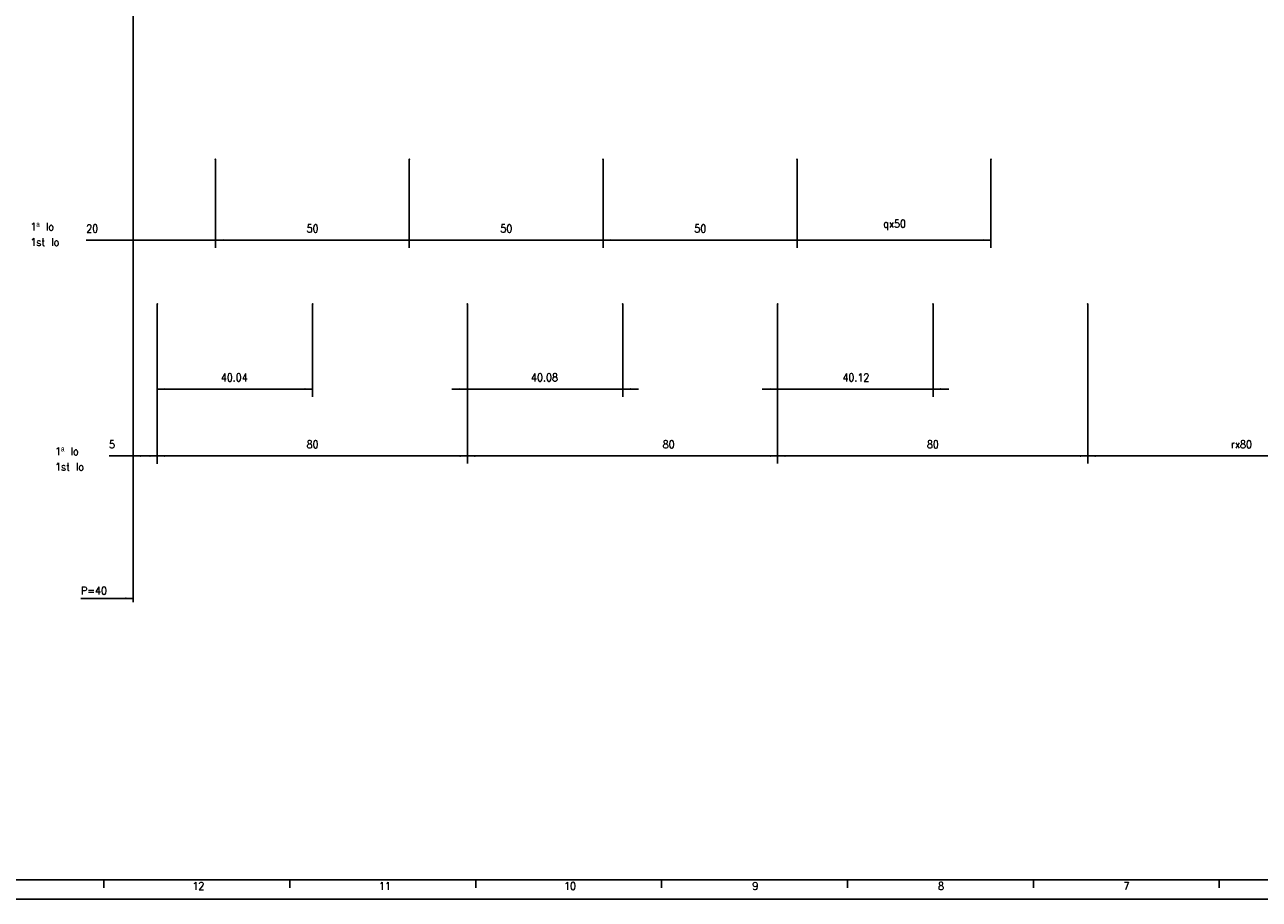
# Model space of a CAD drawing. Header units: millimetres. Extents: x -235 to 4216, y -109 to 485.
# Tile 2 of 39: x 4 to 323, y -109 to 116. Entities that reach past the tile are written whole.
import ezdxf

# ---------------------------------------------------------------- set-up
doc = ezdxf.new("R2010")
doc.units = ezdxf.units.MM
doc.layers.add('1', color=7, linetype='Continuous')
doc.styles.add('CONVERTER_11', font='txt.shx', dxfattribs={"width": 0.9})
doc.dimstyles.new('ME10_DIM_30', dxfattribs={"dimtxt": 2, "dimasz": 2, "dimexe": 1, "dimexo": 1, "dimgap": 1, "dimtad": 1, "dimdsep": 46, "dimtxsty": 'CONVERTER_11', "dimblk2": 'NONE', "dimsah": 1, "dimcen": 0.09, "dimclrd": 2, "dimclre": 2, "dimclrt": 2, "dimadec": 0, "dimazin": 0, "dimtfac": 1, "dimtdec": 4, "dimtix": 1, "dimtmove": 0, "dimatfit": 3, "dimfxl": 1, "dimtolj": 1, "dimtzin": 0, "dimarcsym": 0})
doc.dimstyles.new('ME10_DIM_39', dxfattribs={"dimtxt": 2, "dimasz": 2, "dimexe": 2, "dimexo": 0, "dimgap": 2, "dimtad": 1, "dimdsep": 46, "dimtxsty": 'CONVERTER_11', "dimsah": 1, "dimcen": 0.09, "dimclrd": 2, "dimclre": 2, "dimclrt": 2, "dimadec": 0, "dimazin": 0, "dimtfac": 1, "dimtdec": 4, "dimtix": 1, "dimtmove": 0, "dimatfit": 3, "dimfxl": 1, "dimtolj": 1, "dimtzin": 0, "dimarcsym": 0})
doc.dimstyles.new('ME10_DIM_40', dxfattribs={"dimtxt": 2, "dimasz": 2, "dimexe": 2, "dimexo": 0, "dimgap": 2, "dimtad": 1, "dimdsep": 46, "dimtxsty": 'CONVERTER_11', "dimsah": 1, "dimcen": 0.09, "dimclrd": 2, "dimclre": 2, "dimclrt": 2, "dimadec": 0, "dimazin": 0, "dimtfac": 1, "dimtdec": 4, "dimtix": 1, "dimtmove": 0, "dimatfit": 3, "dimfxl": 1, "dimtolj": 1, "dimtzin": 0, "dimarcsym": 0})
doc.dimstyles.new('ME10_DIM_41', dxfattribs={"dimtxt": 2, "dimasz": 2, "dimexe": 2, "dimexo": 0, "dimgap": 2, "dimtad": 1, "dimdsep": 46, "dimtxsty": 'CONVERTER_11', "dimsah": 1, "dimcen": 0.09, "dimclrd": 2, "dimclre": 2, "dimclrt": 2, "dimadec": 0, "dimazin": 0, "dimtfac": 1, "dimtdec": 4, "dimtix": 1, "dimtmove": 0, "dimatfit": 3, "dimfxl": 1, "dimtolj": 1, "dimtzin": 0, "dimarcsym": 0})
doc.dimstyles.new('ME10_DIM_42', dxfattribs={"dimtxt": 2, "dimasz": 2, "dimexe": 2, "dimexo": 0, "dimgap": 2, "dimtad": 1, "dimdsep": 46, "dimtxsty": 'CONVERTER_11', "dimsah": 1, "dimcen": 0.09, "dimclrd": 2, "dimclre": 2, "dimclrt": 2, "dimadec": 0, "dimazin": 0, "dimtfac": 1, "dimtdec": 4, "dimtix": 1, "dimtmove": 0, "dimatfit": 3, "dimfxl": 1, "dimtolj": 1, "dimtzin": 0, "dimarcsym": 0})
doc.dimstyles.new('ME10_DIM_43', dxfattribs={"dimtxt": 2, "dimasz": 2, "dimexe": 2, "dimexo": 0, "dimgap": 2, "dimtad": 1, "dimdsep": 46, "dimtxsty": 'CONVERTER_11', "dimsah": 1, "dimcen": 0.09, "dimclrd": 2, "dimclre": 2, "dimclrt": 2, "dimadec": 0, "dimazin": 0, "dimtfac": 1, "dimtdec": 4, "dimtix": 1, "dimtmove": 0, "dimatfit": 3, "dimfxl": 1, "dimtolj": 1, "dimtzin": 0, "dimarcsym": 0})
doc.dimstyles.new('ME10_DIM_44', dxfattribs={"dimtxt": 2, "dimasz": 2, "dimexe": 2, "dimexo": 0, "dimgap": 2, "dimtad": 1, "dimdsep": 46, "dimtxsty": 'CONVERTER_11', "dimsah": 1, "dimcen": 0.09, "dimclrd": 2, "dimclre": 2, "dimclrt": 2, "dimadec": 0, "dimazin": 0, "dimtfac": 1, "dimtdec": 4, "dimtix": 1, "dimtmove": 0, "dimatfit": 3, "dimfxl": 1, "dimtolj": 1, "dimtzin": 0, "dimarcsym": 0})
doc.dimstyles.new('ME10_DIM_45', dxfattribs={"dimtxt": 2, "dimasz": 2, "dimexe": 2, "dimexo": 0, "dimgap": 2, "dimtad": 1, "dimdsep": 46, "dimtxsty": 'CONVERTER_11', "dimsah": 1, "dimcen": 0.09, "dimclrd": 2, "dimclre": 2, "dimclrt": 2, "dimadec": 0, "dimazin": 0, "dimtfac": 1, "dimtdec": 4, "dimtix": 1, "dimtmove": 0, "dimatfit": 3, "dimfxl": 1, "dimtolj": 1, "dimtzin": 0, "dimarcsym": 0})
doc.dimstyles.new('ME10_DIM_46', dxfattribs={"dimtxt": 2, "dimasz": 2, "dimexe": 2, "dimexo": 0, "dimgap": 2, "dimtad": 1, "dimdsep": 46, "dimtxsty": 'CONVERTER_11', "dimsah": 1, "dimcen": 0.09, "dimclrd": 2, "dimclre": 2, "dimclrt": 2, "dimadec": 0, "dimazin": 0, "dimtfac": 1, "dimtdec": 4, "dimtix": 1, "dimtmove": 0, "dimatfit": 3, "dimfxl": 1, "dimtolj": 1, "dimtzin": 0, "dimarcsym": 0})
doc.dimstyles.new('ME10_DIM_47', dxfattribs={"dimtxt": 2, "dimasz": 2, "dimexe": 2, "dimexo": 0, "dimgap": 2, "dimtad": 1, "dimdsep": 46, "dimtxsty": 'CONVERTER_11', "dimsah": 1, "dimcen": 0.09, "dimclrd": 2, "dimclre": 2, "dimclrt": 2, "dimadec": 0, "dimazin": 0, "dimtfac": 1, "dimtdec": 4, "dimtix": 1, "dimtmove": 0, "dimatfit": 3, "dimfxl": 1, "dimtolj": 1, "dimtzin": 0, "dimarcsym": 0})
doc.dimstyles.new('ME10_DIM_48', dxfattribs={"dimtxt": 2, "dimasz": 2, "dimexe": 2, "dimexo": 0, "dimgap": 2, "dimtad": 1, "dimdsep": 46, "dimtxsty": 'CONVERTER_11', "dimsah": 1, "dimcen": 0.09, "dimclrd": 2, "dimclre": 2, "dimclrt": 2, "dimadec": 0, "dimazin": 0, "dimtfac": 1, "dimtdec": 4, "dimtix": 1, "dimtmove": 0, "dimatfit": 3, "dimfxl": 1, "dimtolj": 1, "dimtzin": 0, "dimarcsym": 0})
doc.dimstyles.new('ME10_DIM_49', dxfattribs={"dimtxt": 2, "dimasz": 2, "dimexe": 2, "dimexo": 0, "dimgap": 2, "dimtad": 1, "dimdsep": 46, "dimtxsty": 'CONVERTER_11', "dimsah": 1, "dimcen": 0.09, "dimclrd": 2, "dimclre": 2, "dimclrt": 2, "dimadec": 0, "dimazin": 0, "dimtfac": 1, "dimtdec": 4, "dimtix": 1, "dimtmove": 0, "dimatfit": 3, "dimfxl": 1, "dimtolj": 1, "dimtzin": 0, "dimarcsym": 0})
doc.dimstyles.new('ME10_DIM_50', dxfattribs={"dimtxt": 2, "dimasz": 2, "dimexe": 2, "dimexo": 0, "dimgap": 2, "dimtad": 1, "dimdsep": 46, "dimtxsty": 'CONVERTER_11', "dimsah": 1, "dimcen": 0.09, "dimclrd": 2, "dimclre": 2, "dimclrt": 2, "dimadec": 0, "dimazin": 0, "dimtfac": 1, "dimtdec": 4, "dimtix": 1, "dimtmove": 0, "dimatfit": 3, "dimfxl": 1, "dimtolj": 1, "dimtzin": 0, "dimarcsym": 0})
doc.dimstyles.new('ME10_DIM_51', dxfattribs={"dimtxt": 2, "dimasz": 2, "dimexe": 2, "dimexo": 0, "dimgap": 2, "dimtad": 1, "dimdsep": 46, "dimtxsty": 'CONVERTER_11', "dimsah": 1, "dimcen": 0.09, "dimclrd": 2, "dimclre": 2, "dimclrt": 2, "dimadec": 0, "dimazin": 0, "dimtfac": 1, "dimtdec": 4, "dimtix": 1, "dimtmove": 0, "dimatfit": 3, "dimfxl": 1, "dimtolj": 1, "dimtzin": 0, "dimarcsym": 0})

# ---------------------------------------------------------------- blocks, each defined once
blk = doc.blocks.new('*D69')
at = {"layer": '1', "color": 2, "linetype": 'Continuous'}
for p, q in [((32.01, 168.69), (32.01, -32.59)), ((32.01, 43.4), (32.01, -32.59)), ((32.01, -31.59), (18.58, -31.59)), ((32.01, -31.59), (32.01, -31.59))]:
    blk.add_line(p, q, dxfattribs=at)
at = {"layer": '1', "color": 2}
blk.add_solid([(30.01, -31.85), (30.01, -31.32), (32.01, -31.59)], dxfattribs=at)
at = {"layer": '1', "color": 2, "insert": (18.58, -30.59), "char_height": 2, "attachment_point": 7, "rotation": 0.0001, "line_spacing_factor": 0.60024, "style": 'CONVERTER_11'}
blk.add_mtext('P=40', dxfattribs=at)
blk = doc.blocks.new('_NONE')
blk = doc.blocks.new('*D79')
at = {"layer": '1', "color": 2, "linetype": 'Continuous'}
for p, q in [((198.27, 44.4), (198.27, 20.41)), ((238.39, 44.4), (238.39, 20.41)), ((194.27, 22.41), (198.27, 22.41)), ((198.27, 22.41), (238.39, 22.41)), ((238.39, 22.41), (242.39, 22.41))]:
    blk.add_line(p, q, dxfattribs=at)
at = {"layer": '1', "color": 2}
for points in [[(196.27, 22.14), (196.27, 22.67), (198.27, 22.41)], [(240.39, 22.67), (240.39, 22.14), (238.39, 22.41)]]:
    blk.add_solid(points, dxfattribs=at)
at = {"layer": '1', "color": 2, "insert": (215, 24.41), "char_height": 2, "attachment_point": 7, "rotation": 0.0001, "line_spacing_factor": 0.60024, "style": 'CONVERTER_11'}
blk.add_mtext('40.12', dxfattribs=at)
blk = doc.blocks.new('*D80')
at = {"layer": '1', "color": 2, "linetype": 'Continuous'}
for p, q in [((118.27, 44.4), (118.27, 20.41)), ((158.35, 44.4), (158.35, 20.41)), ((114.27, 22.41), (118.27, 22.41)), ((118.27, 22.41), (158.35, 22.41)), ((158.35, 22.41), (162.35, 22.41))]:
    blk.add_line(p, q, dxfattribs=at)
at = {"layer": '1', "color": 2}
for points in [[(116.27, 22.14), (116.27, 22.67), (118.27, 22.41)], [(160.35, 22.67), (160.35, 22.14), (158.35, 22.41)]]:
    blk.add_solid(points, dxfattribs=at)
at = {"layer": '1', "color": 2, "insert": (134.68, 24.41), "char_height": 2, "attachment_point": 7, "rotation": 0.0001, "line_spacing_factor": 0.60024, "style": 'CONVERTER_11'}
blk.add_mtext('40.08', dxfattribs=at)
blk = doc.blocks.new('*D81')
at = {"layer": '1', "color": 2, "linetype": 'Continuous'}
for p, q in [((38.27, 44.4), (38.27, 20.41)), ((78.31, 44.4), (78.31, 20.41)), ((38.27, 22.41), (78.31, 22.41))]:
    blk.add_line(p, q, dxfattribs=at)
at = {"layer": '1', "color": 2}
for points in [[(40.27, 22.67), (40.27, 22.14), (38.27, 22.41)], [(76.31, 22.14), (76.31, 22.67), (78.31, 22.41)]]:
    blk.add_solid(points, dxfattribs=at)
at = {"layer": '1', "color": 2, "insert": (54.66, 24.41), "char_height": 2, "attachment_point": 7, "rotation": 0.0001, "line_spacing_factor": 0.60024, "style": 'CONVERTER_11'}
blk.add_mtext('40.04', dxfattribs=at)
blk = doc.blocks.new('*D82')
at = {"layer": '1', "color": 2, "linetype": 'Continuous'}
for p, q in [((278.27, 44.4), (278.27, 3.18)), ((358.27, 44.4), (358.27, 3.18)), ((358.27, 5.18), (278.27, 5.18))]:
    blk.add_line(p, q, dxfattribs=at)
at = {"layer": '1', "color": 2}
for points in [[(280.27, 5.44), (280.27, 4.91), (278.27, 5.18)], [(356.27, 4.91), (356.27, 5.44), (358.27, 5.18)]]:
    blk.add_solid(points, dxfattribs=at)
at = {"layer": '1', "color": 2, "insert": (315.21, 7.18), "char_height": 2, "attachment_point": 7, "rotation": 0.0001, "line_spacing_factor": 0.60024, "style": 'CONVERTER_11'}
blk.add_mtext('\\C2;rx\\C2;80', dxfattribs=at)
blk = doc.blocks.new('*D83')
at = {"layer": '1', "color": 2, "linetype": 'Continuous'}
for p, q in [((198.27, 44.4), (198.27, 3.18)), ((278.27, 44.4), (278.27, 3.18)), ((278.27, 5.18), (198.27, 5.18))]:
    blk.add_line(p, q, dxfattribs=at)
at = {"layer": '1', "color": 2}
for points in [[(200.27, 5.44), (200.27, 4.91), (198.27, 5.18)], [(276.27, 4.91), (276.27, 5.44), (278.27, 5.18)]]:
    blk.add_solid(points, dxfattribs=at)
at = {"layer": '1', "color": 2, "insert": (236.77, 7.18), "char_height": 2, "attachment_point": 7, "rotation": 0.0001, "line_spacing_factor": 0.60024, "style": 'CONVERTER_11'}
blk.add_mtext('80', dxfattribs=at)
blk = doc.blocks.new('*D84')
at = {"layer": '1', "color": 2, "linetype": 'Continuous'}
for p, q in [((118.27, 44.4), (118.27, 3.18)), ((198.27, 44.4), (198.27, 3.18)), ((118.27, 5.18), (198.27, 5.18))]:
    blk.add_line(p, q, dxfattribs=at)
at = {"layer": '1', "color": 2}
for points in [[(120.27, 5.44), (120.27, 4.91), (118.27, 5.18)], [(196.27, 4.91), (196.27, 5.44), (198.27, 5.18)]]:
    blk.add_solid(points, dxfattribs=at)
at = {"layer": '1', "color": 2, "insert": (168.64, 7.18), "char_height": 2, "attachment_point": 7, "rotation": 0.0001, "line_spacing_factor": 0.60024, "style": 'CONVERTER_11'}
blk.add_mtext('80', dxfattribs=at)
blk = doc.blocks.new('*D85')
at = {"layer": '1', "color": 2, "linetype": 'Continuous'}
for p, q in [((38.27, 44.4), (38.27, 3.18)), ((118.27, 44.4), (118.27, 3.18)), ((38.27, 5.18), (118.27, 5.18))]:
    blk.add_line(p, q, dxfattribs=at)
at = {"layer": '1', "color": 2}
for points in [[(40.27, 5.44), (40.27, 4.91), (38.27, 5.18)], [(116.27, 4.91), (116.27, 5.44), (118.27, 5.18)]]:
    blk.add_solid(points, dxfattribs=at)
at = {"layer": '1', "color": 2, "insert": (76.77, 7.18), "char_height": 2, "attachment_point": 7, "rotation": 0.0001, "line_spacing_factor": 0.60024, "style": 'CONVERTER_11'}
blk.add_mtext('80', dxfattribs=at)
blk = doc.blocks.new('*D86')
at = {"layer": '1', "color": 2, "linetype": 'Continuous'}
for p, q in [((32.01, 44.4), (32.01, 3.17)), ((38.27, 44.4), (38.27, 3.17)), ((25.84, 5.17), (32.01, 5.17)), ((32.01, 5.17), (38.27, 5.17))]:
    blk.add_line(p, q, dxfattribs=at)
at = {"layer": '1', "color": 2}
for points in [[(34.01, 5.43), (34.01, 4.91), (32.01, 5.17)], [(36.27, 4.91), (36.27, 5.43), (38.27, 5.17)]]:
    blk.add_solid(points, dxfattribs=at)
at = {"layer": '1', "color": 2, "insert": (25.84, 7.17), "char_height": 2, "attachment_point": 7, "rotation": 0.0001, "line_spacing_factor": 0.60024, "style": 'CONVERTER_11'}
blk.add_mtext('5', dxfattribs=at)
blk = doc.blocks.new('*D87')
at = {"layer": '1', "color": 2, "linetype": 'Continuous'}
for p, q in [((203.27, 81.68), (203.27, 58.84)), ((253.27, 81.68), (253.27, 58.84)), ((203.27, 60.84), (253.27, 60.84))]:
    blk.add_line(p, q, dxfattribs=at)
at = {"layer": '1', "color": 2}
for points in [[(205.27, 61.1), (205.27, 60.58), (203.27, 60.84)], [(251.27, 60.58), (251.27, 61.1), (253.27, 60.84)]]:
    blk.add_solid(points, dxfattribs=at)
at = {"layer": '1', "color": 2, "insert": (225.49, 63.44), "char_height": 2, "attachment_point": 7, "rotation": 0.0001, "line_spacing_factor": 0.60024, "style": 'CONVERTER_11'}
blk.add_mtext('\\C2;qx\\C2;50', dxfattribs=at)
blk = doc.blocks.new('*D88')
at = {"layer": '1', "color": 2, "linetype": 'Continuous'}
for p, q in [((153.27, 81.68), (153.27, 58.84)), ((203.27, 81.68), (203.27, 58.84)), ((153.27, 60.84), (203.27, 60.84))]:
    blk.add_line(p, q, dxfattribs=at)
at = {"layer": '1', "color": 2}
for points in [[(155.27, 61.1), (155.27, 60.58), (153.27, 60.84)], [(201.27, 60.58), (201.27, 61.1), (203.27, 60.84)]]:
    blk.add_solid(points, dxfattribs=at)
at = {"layer": '1', "color": 2, "insert": (176.77, 62.84), "char_height": 2, "attachment_point": 7, "rotation": 0.0001, "line_spacing_factor": 0.60024, "style": 'CONVERTER_11'}
blk.add_mtext('50', dxfattribs=at)
blk = doc.blocks.new('*D89')
at = {"layer": '1', "color": 2, "linetype": 'Continuous'}
for p, q in [((103.27, 81.68), (103.27, 58.84)), ((153.27, 81.68), (153.27, 58.84)), ((153.27, 60.84), (103.27, 60.84))]:
    blk.add_line(p, q, dxfattribs=at)
at = {"layer": '1', "color": 2}
for points in [[(105.27, 61.1), (105.27, 60.58), (103.27, 60.84)], [(151.27, 60.58), (151.27, 61.1), (153.27, 60.84)]]:
    blk.add_solid(points, dxfattribs=at)
at = {"layer": '1', "color": 2, "insert": (126.77, 62.84), "char_height": 2, "attachment_point": 7, "rotation": 0.0001, "line_spacing_factor": 0.60024, "style": 'CONVERTER_11'}
blk.add_mtext('50', dxfattribs=at)
blk = doc.blocks.new('*D90')
at = {"layer": '1', "color": 2, "linetype": 'Continuous'}
for p, q in [((53.27, 81.68), (53.27, 58.84)), ((103.27, 81.68), (103.27, 58.84)), ((53.27, 60.84), (103.27, 60.84))]:
    blk.add_line(p, q, dxfattribs=at)
at = {"layer": '1', "color": 2}
for points in [[(55.27, 61.1), (55.27, 60.58), (53.27, 60.84)], [(101.27, 60.58), (101.27, 61.1), (103.27, 60.84)]]:
    blk.add_solid(points, dxfattribs=at)
at = {"layer": '1', "color": 2, "insert": (76.77, 62.84), "char_height": 2, "attachment_point": 7, "rotation": 0.0001, "line_spacing_factor": 0.60024, "style": 'CONVERTER_11'}
blk.add_mtext('50', dxfattribs=at)
blk = doc.blocks.new('*D91')
at = {"layer": '1', "color": 2, "linetype": 'Continuous'}
for p, q in [((53.27, 81.68), (53.27, 58.84)), ((19.93, 60.84), (32.01, 60.84)), ((32.01, 44.4), (32.01, 62.84)), ((32.01, 60.84), (53.27, 60.84))]:
    blk.add_line(p, q, dxfattribs=at)
at = {"layer": '1', "color": 2}
for points in [[(34.01, 61.1), (34.01, 60.58), (32.01, 60.84)], [(51.27, 60.58), (51.27, 61.1), (53.27, 60.84)]]:
    blk.add_solid(points, dxfattribs=at)
at = {"layer": '1', "color": 2, "insert": (19.93, 62.84), "char_height": 2, "attachment_point": 7, "rotation": 0.0001, "line_spacing_factor": 0.60024, "style": 'CONVERTER_11'}
blk.add_mtext('20', dxfattribs=at)
blk = doc.blocks.new('Marco_a1', base_point=(184.81, 187.78))
at = {"layer": '1', "color": 7, "linetype": 'Continuous'}
blk.add_line((-215.19, -104.22), (599.81, -104.22), dxfattribs=at)
at = {"layer": '1', "color": 2, "linetype": 'Continuous'}
for p, q in [((24.52, -104.27), (24.52, -106.27)), ((72.46, -104.27), (72.46, -106.27)), ((120.4, -104.27), (120.4, -106.27)), ((168.34, -104.27), (168.34, -106.27)), ((216.29, -104.27), (216.29, -106.27)), ((264.23, -104.27), (264.23, -106.27)), ((312.17, -104.27), (312.17, -106.27)), ((-235.19, -109.22), (604.81, -109.22))]:
    blk.add_line(p, q, dxfattribs=at)
at = {"layer": '1', "color": 2, "char_height": 2, "attachment_point": 4, "line_spacing_factor": 1.20048, "style": 'CONVERTER_11'}
for s, insert in [('12', (47.32, -105.77)), ('11', (95.45, -105.77)), ('10', (143.2, -105.77)), ('9', (191.74, -105.77)), ('8', (239.67, -105.77)), ('7', (287.47, -105.77))]:
    blk.add_mtext(s, dxfattribs=dict(at, insert=insert))
blk = doc.blocks.new('Top', base_point=(184.81, 187.78))
blk.add_blockref('Marco_a1', (184.81, 187.78))
blk = doc.blocks.new('_dummy_frame__41', base_point=(-235.19, -174.57))
blk.add_blockref('Top', (184.81, 187.78))
blk = doc.blocks.new('_dummy_frame__42', base_point=(-346.5, -309.51))
at = {"layer": '1'}
blk.add_blockref('_dummy_frame__41', (-235.19, -174.57), dxfattribs=at)
blk = doc.blocks.new('A', base_point=(268.582, 214.12))
at = {"layer": '1', "color": 2, "linetype": 'Continuous'}
blk.add_line((32.007, 169.694), (32.009, 44.4), dxfattribs=at)
at = {"layer": '1', "color": 7}
for p in [(53.265, 81.683), (103.265, 81.683), (153.265, 81.683), (203.265, 81.683), (253.265, 81.683), (38.265, 44.4), (78.305, 44.4), (118.265, 44.4), (158.345, 44.4), (198.265, 44.4), (238.385, 44.4), (278.265, 44.4)]:
    blk.add_point(p, dxfattribs=at)
at = {"layer": '1', "color": 2, "char_height": 2, "attachment_point": 7, "line_spacing_factor": 1.20048, "style": 'CONVERTER_11'}
for insert in [(5.537, 59.336), (11.913, 1.374)]:
    blk.add_mtext('1ª lo\\P1st lo', dxfattribs=dict(at, insert=insert))
at = {"layer": '1'}
for base, p1, text, dimstyle, picture, middle in [((32.009, -31.585), (32.007, 169.694), 'P=40', 'ME10_DIM_30', '*D69', (21.877, -29.585)), ((32.009, 60.841), (53.265, 81.683), '20', 'ME10_DIM_51', '*D91', (21.427, 63.841)), ((32.009, 5.172), (38.265, 44.4), '5', 'ME10_DIM_46', '*D86', (26.443, 8.172))]:
    dim = blk.add_linear_dim(base=base, p1=p1, p2=(32.009, 44.4), text=text, dimstyle=dimstyle, dxfattribs=at)
    dim.commit()
    dim.dimension.update_dxf_attribs({"geometry": picture, "text_midpoint": middle, "text_rotation": 0.00014})
for base, p1, p2, dimstyle, picture, middle in [((53.265, 60.841), (103.265, 81.683), (53.265, 81.683), 'ME10_DIM_50', '*D90', (78.265, 63.841)), ((153.265, 60.841), (103.265, 81.683), (153.265, 81.683), 'ME10_DIM_49', '*D89', (128.265, 63.841)), ((153.265, 60.841), (203.265, 81.683), (153.265, 81.683), 'ME10_DIM_48', '*D88', (178.265, 63.841))]:
    dim = blk.add_linear_dim(base=base, p1=p1, p2=p2, dimstyle=dimstyle, dxfattribs=at)
    dim.commit()
    dim.dimension.update_dxf_attribs({"geometry": picture, "text_midpoint": middle, "text_rotation": 0.00014})
dim = blk.add_linear_dim(base=(203.265, 60.841), p1=(253.265, 81.683), p2=(203.265, 81.683), dimstyle='ME10_DIM_47', override={"dimpost": 'qx<>'}, dxfattribs=at)
dim.commit()
dim.dimension.update_dxf_attribs({"geometry": '*D87', "text_midpoint": (228.265, 64.141), "text_rotation": 0.00014})
for p1, p2, distance, dimstyle, picture, middle in [((78.305, 44.4), (38.265, 44.4), 21.994, 'ME10_DIM_41', '*D81', (58.285, 25.406)), ((118.265, 44.4), (38.265, 44.4), 39.223, 'ME10_DIM_45', '*D85', (78.265, 8.177)), ((158.345, 44.4), (118.265, 44.4), 21.994, 'ME10_DIM_40', '*D80', (138.305, 25.406)), ((198.265, 44.4), (118.265, 44.4), 39.223, 'ME10_DIM_44', '*D84', (170.139, 8.177)), ((238.385, 44.4), (198.265, 44.4), 21.994, 'ME10_DIM_39', '*D79', (218.325, 25.406)), ((198.265, 44.4), (278.265, 44.4), -39.223, 'ME10_DIM_43', '*D83', (238.265, 8.177))]:
    dim = blk.add_aligned_dim(p1=p1, p2=p2, distance=distance, dimstyle=dimstyle, dxfattribs=at)
    dim.commit()
    dim.dimension.update_dxf_attribs({"geometry": picture, "text_midpoint": middle, "text_rotation": 0.00014})
dim = blk.add_aligned_dim(p1=(278.265, 44.4), p2=(358.265, 44.4), distance=-39.223, dimstyle='ME10_DIM_42', override={"dimpost": 'rx<>'}, dxfattribs=at)
dim.commit()
dim.dimension.update_dxf_attribs({"geometry": '*D82', "text_midpoint": (318.265, 8.177), "text_rotation": 0.00014})

msp = doc.modelspace()

# ---------------------------------------------------------------- block references
msp.add_blockref('A', (268.58, 214.12))
at = {"layer": '1'}
msp.add_blockref('_dummy_frame__42', (-346.5, -309.51), dxfattribs=at)

doc.saveas('drawing.dxf')
